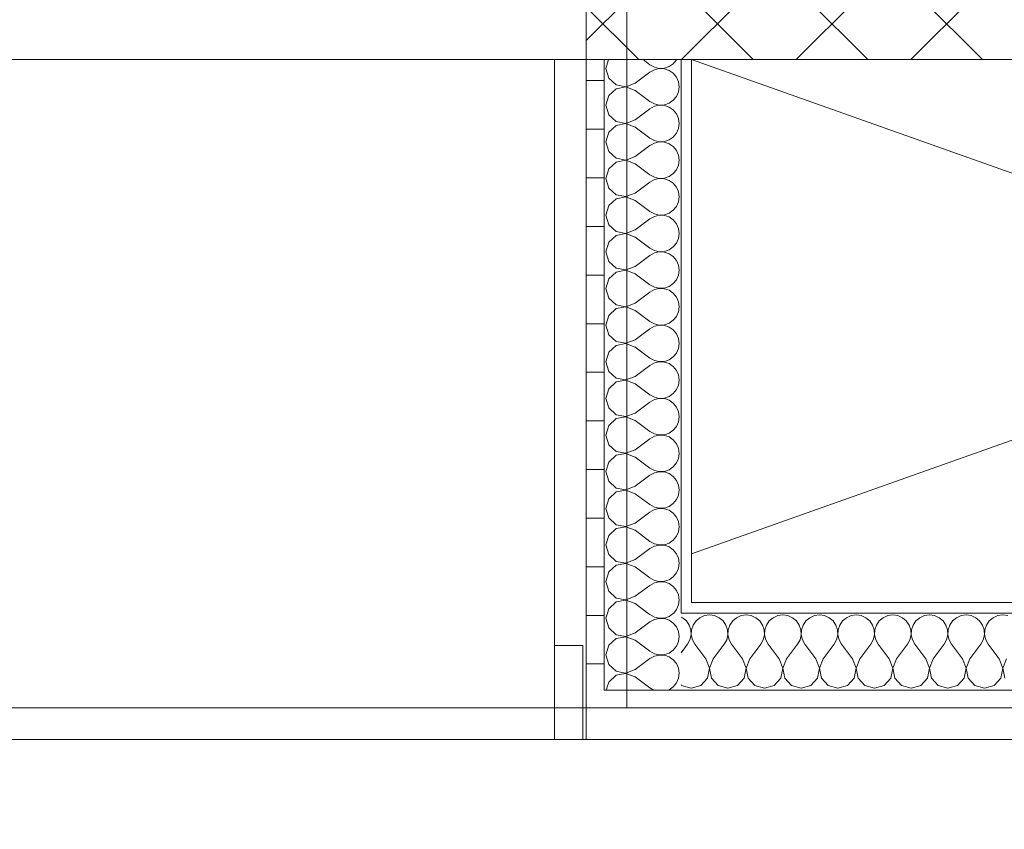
# Model space of a CAD drawing. Header units: millimetres. Extents: x 74467 to 235410, y -65 to 114857.
# Tile 97 of 256: x 94103 to 95319, y 94536 to 95535. Entities that reach past the tile are written whole.
import ezdxf
from ezdxf.enums import TextEntityAlignment as Align

# ---------------------------------------------------------------- set-up
doc = ezdxf.new("R2010")
doc.units = ezdxf.units.MM
doc.header["$MEASUREMENT"] = 0
doc.linetypes.add('Katkend topelt', pattern=[1093.611073, 529.166651, -211.666656, 141.111112, -211.666656])
doc.linetypes.add('Wipeout_Contour', pattern=[1000, 0, -1000])
for name, color, linetype in [('00 2D joon.AR', 7, 'Continuous'), ('00 Kunstikonkursi LÜ jaoks asendi 2D', 7, 'Continuous'), ('00 Teljed.AR', 7, 'Continuous'), ('1235 Vahelaed.AR', 7, 'Continuous'), ('1311 Siseseinad.AR', 7, 'Continuous'), ('1331 Sisseehitatud sisustus.SA', 7, 'Continuous'), ('9350 Netopind.AR', 7, 'Continuous'), ('Ruumi tekst', 7, 'Continuous'), ('Uks', 7, 'Continuous')]:
    doc.layers.add(name, color=color, linetype=linetype)
doc.styles.add('GENERATED_STYLE_2', font='txt', dxfattribs={"width": 0.84})
doc.styles.add('GENERATED_STYLE_3', font='txt')
doc.styles.add('GENERATED_STYLE_4', font='txt', dxfattribs={"width": 0.84})
pattern_1 = [(0, (0, 0), (0, 60.000002), [])]
pattern_2 = [(0, (0, 0), (0, 75), [0, -75])]

# ---------------------------------------------------------------- blocks, each defined once
blk = doc.blocks.new('Slab_1_1', base_point=(94852.6, 95485.9))
at = {"color": 254, "linetype": 'Wipeout_Contour', "lineweight": 0, "ltscale": 681979.611642}
blk.add_wipeout([(94852.6, 95485.9), (96832.6, 95485.9), (98742.6, 95485.9), (98742.6, 96965.9), (94852.6, 96965.9)], dxfattribs=at).dxf.layer = '1235 Vahelaed.AR'
at = {"layer": '1235 Vahelaed.AR', "color": 7, "linetype": 'Continuous', "lineweight": 13, "flags": 128}
blk.add_lwpolyline([(94852.6, 95485.9), (94852.6, 96965.9), (98742.6, 96965.9), (98742.6, 95485.9), (96832.6, 95485.9)], close=True, dxfattribs=at)
blk = doc.blocks.new('Slab_18_1', base_point=(93030.2, 94685.9))
at = {"color": 254, "linetype": 'Wipeout_Contour', "lineweight": 0, "ltscale": 774606.085274}
blk.add_wipeout([(93030.2, 94685.9), (90077.6, 73665.2), (95019, 72970.7), (98070.9, 94685.9), (96652.6, 94685.9), (94919.6, 94685.9)], dxfattribs=at).dxf.layer = '1235 Vahelaed.AR'
at = {"layer": '1235 Vahelaed.AR', "color": 7, "linetype": 'Continuous', "lineweight": 13, "flags": 128}
blk.add_lwpolyline([(93030.2, 94685.9), (94919.6, 94685.9), (96652.6, 94685.9)], dxfattribs=at)
blk = doc.blocks.new('Slab_24_1', base_point=(93030.2, 94685.9))
at = {"color": 254, "linetype": 'Wipeout_Contour', "lineweight": 0, "ltscale": 1638970.599316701}
blk.add_wipeout([(93142.6, 95485.8), (93030.2, 94685.9), (93142.6, 94685.9), (94852.6, 94685.9), (94852.6, 96965.9), (98742.6, 96965.9), (98742.6, 98575.9), (98742.6, 103085.9), (96832.6, 103085.9), (96832.6, 98575.9), (93142.6, 98575.9), (93142.6, 96965.9)], dxfattribs=at).dxf.layer = '1235 Vahelaed.AR'
at = {"layer": '1235 Vahelaed.AR', "color": 7, "linetype": 'Continuous', "lineweight": 13, "flags": 128}
blk.add_lwpolyline([(93030.2, 94685.9), (93142.6, 95485.8), (93142.6, 96965.9), (93142.6, 98575.9), (96832.6, 98575.9), (96832.6, 103085.9), (98742.6, 103085.9), (98742.6, 98575.9), (98742.6, 96965.9), (94852.6, 96965.9), (94852.6, 94685.9), (93142.6, 94685.9)], close=True, dxfattribs=at)
blk = doc.blocks.new('Liikumisruum_RG 103_3_1', base_point=(96460.4, 94557))
at = {"layer": '9350 Netopind.AR', "color": 7, "linetype": 'Continuous', "lineweight": 13, "flags": 128}
blk.add_lwpolyline([(98612.6, 95485.9), (96782.6, 95485.9), (96782.6, 94685.9), (94802.6, 94685.9), (94802.6, 95485.9), (93152.7, 95485.9), (92829.5, 93185.9), (129702.6, 93185.9)], dxfattribs=at)
blk = doc.blocks.new('Nõrkvoolu ruum_RG 133_44_1', base_point=(95042.6, 96443.3))
at = {"layer": '9350 Netopind.AR', "color": 7, "linetype": 'Continuous', "lineweight": 13, "flags": 128}
blk.add_lwpolyline([(96042.6, 95675.9), (96042.6, 96825.9), (95042.6, 96825.9), (95042.6, 95675.9)], close=True, dxfattribs=at)
at = {"layer": 'Ruumi tekst', "color": 7, "lineweight": 13, "char_height": 120, "attachment_point": 1, "style": 'GENERATED_STYLE_4'}
for s, insert in [('\\A1;{\\pql;\\pt0,4600;\\fArial|b0|i0|c0|p34;RG 133\\fArial|b0|i0|c0|p34;\\A1{\\H.66x;\\S^  ;}\\fArial|b0|i0|c0|p34;\\fArial|b0|i0|c0|p34;\\A1{\\H.66x;\\S^  ;}}', (95142.6, 96407.8)), ('\\A1;{\\pql;\\pt0,4600;\\fArial|b0|i0|c0|p34;1,2\\fArial|b0|i0|c0|p34;\\A1{\\H.66x;\\S^  ;}\\fArial|b0|i0|c0|p34; m\\fArial|b0|i0|c0|p34;\\A1{\\H.66x;\\S2^  ;}}', (95142.6, 95823.8))]:
    blk.add_mtext(s, dxfattribs=dict(at, insert=insert))
at = {"layer": 'Ruumi tekst', "color": 7, "lineweight": 13, "insert": (95142.6, 96211.6), "char_height": 120, "width": 800, "attachment_point": 1, "line_spacing_factor": 0.976885, "style": 'GENERATED_STYLE_2'}
blk.add_mtext('\\A1;{\\pql;\\pt0,500;\\fArial|b1|i0|c0|p34;Nõrkvoolu ruum\\fArial|b1|i0|c0|p34;\\A1{\\H.66x;\\S^  ;}\\fArial|b1|i0|c0|p34;\\fArial|b1|i0|c0|p34;\\A1{\\H.66x;\\S^  ;}}', dxfattribs=at)
blk = doc.blocks.new('Slab_47_1', base_point=(93025.1, 94646.9))
at = {"layer": '1331 Sisseehitatud sisustus.SA', "color": 253, "linetype": 'Continuous', "lineweight": 13, "true_color": 0xa5a6a4, "flags": 128}
blk.add_lwpolyline([(93025.1, 94646.9), (94802.6, 94646.9), (94802.6, 95485.9), (93142.6, 95485.9)], close=True, dxfattribs=at)
blk = doc.blocks.new('Double Door 24_4')
at = {"layer": 'Uks', "color": 7, "linetype": 'Continuous', "lineweight": 13}
blk.add_line((-800, -115), (-800, -190), dxfattribs=at)
blk = doc.blocks.new('Wall_67_1', base_point=(93142.6, 95485.9))
at = {"layer": '1311 Siseseinad.AR', "linetype": 'Continuous', "lineweight": 13, "true_color": 0x50504f}
h = blk.add_hatch(dxfattribs=at)
h.set_pattern_fill('Plokk_õõnesbetoon_0001', color=251, style=0, pattern_type=2)
h.set_pattern_definition([(45, (0, 0), (-70.71068, 70.71068), []), (135, (0, 0), (70.71068, 70.71068), [])])
h.paths.add_polyline_path([(96642.6, 95675.9), (94802.6, 95675.9), (94802.6, 95485.9), (96642.6, 95485.9)])
at = {"layer": '1311 Siseseinad.AR', "color": 7, "linetype": 'Continuous', "lineweight": 13}
blk.add_line((94802.6, 95560.9), (94802.6, 95485.9), dxfattribs=at)
at = {"layer": '1311 Siseseinad.AR', "color": 7, "linetype": 'Continuous', "lineweight": 15, "flags": 128}
blk.add_lwpolyline([(94802.6, 95485.9), (96642.6, 95485.9)], dxfattribs=at)
at = {"layer": 'Uks', "color": 7, "linetype": 'Continuous', "lineweight": 13, "xscale": -1, "zscale": 1000}
blk.add_blockref('Double Door 24_4', (94002.6, 95675.9), dxfattribs=at)
blk = doc.blocks.new('*X967')
at = {"layer": '1311 Siseseinad.AR', "color": 252, "linetype": 'Continuous', "lineweight": 13, "true_color": 0x8c8d8c}
for p, q in [((94910, 94790.5), (94908.4, 94791.6)), ((94914, 94785.7), (94910, 94790.5)), ((94916.5, 94780), (94914, 94785.7)), ((94917.4, 94773.8), (94916.5, 94780)), ((94914, 94761.9), (94916.5, 94767.6)), ((94916.5, 94767.6), (94917.4, 94773.8)), ((94876.2, 94759.5), (94881.2, 94755.7)), ((94881.2, 94755.7), (94886.7, 94752.7)), ((94886.7, 94752.7), (94892.7, 94751.3)), ((94892.7, 94751.1), (94886.7, 94749.7)), ((94892.7, 94751.3), (94899, 94751.6)), ((94899, 94750.8), (94892.7, 94751.1)), ((94899, 94751.6), (94904.9, 94753.6)), ((94904.9, 94748.8), (94899, 94750.8)), ((94904.9, 94753.6), (94910, 94757.1)), ((94910, 94757.1), (94914, 94761.9)), ((94863.1, 94733.1), (94881.2, 94746.7)), ((94886.7, 94749.7), (94881.2, 94746.7)), ((94910, 94745.3), (94904.9, 94748.8)), ((94914, 94740.5), (94910, 94745.3)), ((94916.5, 94734.8), (94914, 94740.5)), ((94851.6, 94728.5), (94843.8, 94727)), ((94846.4, 94729.6), (94851.6, 94728.7)), ((94851.6, 94728.7), (94863.1, 94733.1)), ((94863.1, 94724), (94851.6, 94728.5)), ((94917.4, 94728.6), (94916.5, 94734.8)), ((94916.5, 94722.4), (94917.4, 94728.6)), ((94863.1, 94724), (94881.2, 94710.5)), ((94910, 94711.9), (94914, 94716.7)), ((94914, 94716.7), (94916.5, 94722.4)), ((94828.6, 94711.8), (94827.5, 94707.9)), ((94881.2, 94710.5), (94885.9, 94707.9)), ((94903.5, 94707.9), (94904.9, 94708.3)), ((94904.9, 94708.3), (94910, 94711.9))]:
    blk.add_line(p, q, dxfattribs=at)
blk = doc.blocks.new('*X968')
at = {"layer": '1311 Siseseinad.AR', "color": 252, "linetype": 'Continuous', "lineweight": 13, "true_color": 0x8c8d8c}
for p, q in [((94830, 95485.9), (94826.9, 95475)), ((94872.7, 95485.9), (94881.2, 95479.5)), ((94881.2, 95479.5), (94886.7, 95476.5)), ((94904.9, 95477.4), (94910, 95480.9)), ((94910, 95480.9), (94914, 95485.7)), ((94914, 95485.7), (94914.1, 95485.9)), ((94826.9, 95475), (94830.3, 95463.1)), ((94863.1, 95456.9), (94881.2, 95470.5)), ((94886.7, 95473.5), (94881.2, 95470.5)), ((94886.7, 95476.5), (94892.7, 95475.1)), ((94892.7, 95474.9), (94886.7, 95473.5)), ((94892.7, 95475.1), (94899, 95475.4)), ((94899, 95474.6), (94892.7, 95474.9)), ((94899, 95475.4), (94904.9, 95477.4)), ((94904.9, 95472.6), (94899, 95474.6)), ((94910, 95469.1), (94904.9, 95472.6)), ((94914, 95464.3), (94910, 95469.1)), ((94830.3, 95463.1), (94839.4, 95454.8)), ((94851.6, 95452.5), (94863.1, 95456.9)), ((94916.5, 95458.6), (94914, 95464.3)), ((94917.4, 95452.4), (94916.5, 95458.6)), ((94839.4, 95450), (94830.3, 95441.7)), ((94839.4, 95454.8), (94851.6, 95452.5)), ((94851.6, 95452.3), (94839.4, 95450)), ((94863.1, 95447.9), (94851.6, 95452.3)), ((94863.1, 95447.9), (94881.2, 95434.3)), ((94914, 95440.5), (94916.5, 95446.2)), ((94916.5, 95446.2), (94917.4, 95452.4)), ((94830.3, 95441.7), (94826.9, 95429.8)), ((94881.2, 95434.3), (94886.7, 95431.3)), ((94886.7, 95431.3), (94892.7, 95429.9)), ((94899, 95430.2), (94904.9, 95432.1)), ((94904.9, 95432.1), (94910, 95435.7)), ((94910, 95435.7), (94914, 95440.5)), ((94826.9, 95429.8), (94830.3, 95417.9)), ((94863.1, 95411.7), (94881.2, 95425.2)), ((94886.7, 95428.3), (94881.2, 95425.2)), ((94892.7, 95429.7), (94886.7, 95428.3)), ((94892.7, 95429.9), (94899, 95430.2)), ((94899, 95429.4), (94892.7, 95429.7)), ((94904.9, 95427.4), (94899, 95429.4)), ((94910, 95423.8), (94904.9, 95427.4)), ((94914, 95419), (94910, 95423.8)), ((94916.5, 95413.3), (94914, 95419)), ((94830.3, 95417.9), (94839.4, 95409.5)), ((94839.4, 95409.5), (94851.6, 95407.2)), ((94851.6, 95407.1), (94839.4, 95404.8)), ((94851.6, 95407.2), (94863.1, 95411.7)), ((94863.1, 95402.6), (94851.6, 95407.1)), ((94917.4, 95407.1), (94916.5, 95413.3)), ((94916.5, 95401), (94917.4, 95407.1)), ((94830.3, 95396.4), (94826.9, 95384.5)), ((94839.4, 95404.8), (94830.3, 95396.4)), ((94863.1, 95402.6), (94881.2, 95389)), ((94910, 95390.4), (94914, 95395.3)), ((94914, 95395.3), (94916.5, 95401)), ((94826.9, 95384.5), (94830.3, 95372.6)), ((94881.2, 95389), (94886.7, 95386)), ((94886.7, 95383), (94881.2, 95380)), ((94886.7, 95386), (94892.7, 95384.6)), ((94892.7, 95384.4), (94886.7, 95383)), ((94892.7, 95384.6), (94899, 95384.9)), ((94899, 95384.1), (94892.7, 95384.4)), ((94899, 95384.9), (94904.9, 95386.9)), ((94904.9, 95382.1), (94899, 95384.1)), ((94904.9, 95386.9), (94910, 95390.4)), ((94910, 95378.6), (94904.9, 95382.1)), ((94830.3, 95372.6), (94839.4, 95364.3)), ((94863.1, 95366.4), (94881.2, 95380)), ((94914, 95373.8), (94910, 95378.6)), ((94916.5, 95368.1), (94914, 95373.8)), ((94839.4, 95359.5), (94830.3, 95351.2)), ((94839.4, 95364.3), (94851.6, 95362)), ((94851.6, 95361.8), (94839.4, 95359.5)), ((94851.6, 95362), (94863.1, 95366.4)), ((94863.1, 95357.4), (94851.6, 95361.8)), ((94917.4, 95361.9), (94916.5, 95368.1)), ((94916.5, 95355.7), (94917.4, 95361.9)), ((94830.3, 95351.2), (94826.9, 95339.3)), ((94863.1, 95357.4), (94881.2, 95343.8)), ((94910, 95345.2), (94914, 95350)), ((94914, 95350), (94916.5, 95355.7)), ((94826.9, 95339.3), (94830.3, 95327.4)), ((94863.1, 95321.2), (94881.2, 95334.8)), ((94881.2, 95343.8), (94886.7, 95340.8)), ((94886.7, 95337.8), (94881.2, 95334.8)), ((94886.7, 95340.8), (94892.7, 95339.4)), ((94892.7, 95339.2), (94886.7, 95337.8)), ((94892.7, 95339.4), (94899, 95339.7)), ((94899, 95338.9), (94892.7, 95339.2)), ((94899, 95339.7), (94904.9, 95341.7)), ((94904.9, 95336.9), (94899, 95338.9)), ((94904.9, 95341.7), (94910, 95345.2)), ((94910, 95333.4), (94904.9, 95336.9)), ((94914, 95328.6), (94910, 95333.4)), ((94830.3, 95327.4), (94839.4, 95319.1)), ((94851.6, 95316.8), (94863.1, 95321.2)), ((94916.5, 95322.8), (94914, 95328.6)), ((94917.4, 95316.7), (94916.5, 95322.8)), ((94839.4, 95314.3), (94830.3, 95305.9)), ((94839.4, 95319.1), (94851.6, 95316.8)), ((94851.6, 95316.6), (94839.4, 95314.3)), ((94863.1, 95312.1), (94851.6, 95316.6)), ((94863.1, 95312.1), (94881.2, 95298.6)), ((94914, 95304.8), (94916.5, 95310.5)), ((94916.5, 95310.5), (94917.4, 95316.7)), ((94830.3, 95305.9), (94826.9, 95294)), ((94881.2, 95298.6), (94886.7, 95295.6)), ((94904.9, 95296.4), (94910, 95300)), ((94910, 95300), (94914, 95304.8)), ((94826.9, 95294), (94830.3, 95282.2)), ((94863.1, 95276), (94881.2, 95289.5)), ((94886.7, 95292.5), (94881.2, 95289.5)), ((94886.7, 95295.6), (94892.7, 95294.1)), ((94892.7, 95294), (94886.7, 95292.5)), ((94892.7, 95294.1), (94899, 95294.4)), ((94899, 95293.7), (94892.7, 95294)), ((94899, 95294.4), (94904.9, 95296.4)), ((94904.9, 95291.7), (94899, 95293.7)), ((94910, 95288.1), (94904.9, 95291.7)), ((94914, 95283.3), (94910, 95288.1)), ((94830.3, 95282.2), (94839.4, 95273.8)), ((94839.4, 95273.8), (94851.6, 95271.5)), ((94851.6, 95271.5), (94863.1, 95276)), ((94916.5, 95277.6), (94914, 95283.3)), ((94917.4, 95271.4), (94916.5, 95277.6)), ((94830.3, 95260.7), (94826.9, 95248.8)), ((94839.4, 95269), (94830.3, 95260.7)), ((94851.6, 95271.3), (94839.4, 95269)), ((94863.1, 95266.9), (94851.6, 95271.3)), ((94863.1, 95266.9), (94881.2, 95253.3)), ((94914, 95259.5), (94916.5, 95265.2)), ((94916.5, 95265.2), (94917.4, 95271.4)), ((94826.9, 95248.8), (94830.3, 95236.9)), ((94881.2, 95253.3), (94886.7, 95250.3)), ((94886.7, 95250.3), (94892.7, 95248.9)), ((94892.7, 95248.7), (94886.7, 95247.3)), ((94892.7, 95248.9), (94899, 95249.2)), ((94899, 95248.4), (94892.7, 95248.7)), ((94899, 95249.2), (94904.9, 95251.2)), ((94904.9, 95246.4), (94899, 95248.4)), ((94904.9, 95251.2), (94910, 95254.7)), ((94910, 95254.7), (94914, 95259.5)), ((94830.3, 95236.9), (94839.4, 95228.6)), ((94863.1, 95230.7), (94881.2, 95244.3)), ((94886.7, 95247.3), (94881.2, 95244.3)), ((94910, 95242.9), (94904.9, 95246.4)), ((94914, 95238.1), (94910, 95242.9)), ((94916.5, 95232.4), (94914, 95238.1)), ((94839.4, 95228.6), (94851.6, 95226.3)), ((94851.6, 95226.1), (94839.4, 95223.8)), ((94851.6, 95226.3), (94863.1, 95230.7)), ((94863.1, 95221.7), (94851.6, 95226.1)), ((94917.4, 95226.2), (94916.5, 95232.4)), ((94916.5, 95220), (94917.4, 95226.2)), ((94830.3, 95215.5), (94826.9, 95203.6)), ((94839.4, 95223.8), (94830.3, 95215.5)), ((94863.1, 95221.7), (94881.2, 95208.1)), ((94910, 95209.5), (94914, 95214.3)), ((94914, 95214.3), (94916.5, 95220)), ((94826.9, 95203.6), (94830.3, 95191.7)), ((94881.2, 95208.1), (94886.7, 95205.1)), ((94886.7, 95202.1), (94881.2, 95199)), ((94886.7, 95205.1), (94892.7, 95203.7)), ((94892.7, 95203.5), (94886.7, 95202.1)), ((94892.7, 95203.7), (94899, 95204)), ((94899, 95203.2), (94892.7, 95203.5)), ((94899, 95204), (94904.9, 95206)), ((94904.9, 95201.2), (94899, 95203.2)), ((94904.9, 95206), (94910, 95209.5)), ((94910, 95197.6), (94904.9, 95201.2)), ((94830.3, 95191.7), (94839.4, 95183.3)), ((94863.1, 95185.5), (94881.2, 95199)), ((94914, 95192.8), (94910, 95197.6)), ((94916.5, 95187.1), (94914, 95192.8)), ((94839.4, 95178.6), (94830.3, 95170.2)), ((94839.4, 95183.3), (94851.6, 95181)), ((94851.6, 95180.9), (94839.4, 95178.6)), ((94851.6, 95181), (94863.1, 95185.5)), ((94863.1, 95176.4), (94851.6, 95180.9)), ((94863.1, 95176.4), (94881.2, 95162.9)), ((94917.4, 95181), (94916.5, 95187.1)), ((94916.5, 95174.8), (94917.4, 95181)), ((94830.3, 95170.2), (94826.9, 95158.3)), ((94904.9, 95160.7), (94910, 95164.3)), ((94910, 95164.3), (94914, 95169.1)), ((94914, 95169.1), (94916.5, 95174.8)), ((94826.9, 95158.3), (94830.3, 95146.4)), ((94863.1, 95140.2), (94881.2, 95153.8)), ((94881.2, 95162.9), (94886.7, 95159.8)), ((94886.7, 95156.8), (94881.2, 95153.8)), ((94886.7, 95159.8), (94892.7, 95158.4)), ((94892.7, 95158.2), (94886.7, 95156.8)), ((94892.7, 95158.4), (94899, 95158.7)), ((94899, 95157.9), (94892.7, 95158.2)), ((94899, 95158.7), (94904.9, 95160.7)), ((94904.9, 95155.9), (94899, 95157.9)), ((94910, 95152.4), (94904.9, 95155.9)), ((94914, 95147.6), (94910, 95152.4)), ((94830.3, 95146.4), (94839.4, 95138.1)), ((94851.6, 95135.8), (94863.1, 95140.2)), ((94916.5, 95141.9), (94914, 95147.6)), ((94917.4, 95135.7), (94916.5, 95141.9)), ((94839.4, 95133.3), (94830.3, 95125)), ((94839.4, 95138.1), (94851.6, 95135.8)), ((94851.6, 95135.6), (94839.4, 95133.3)), ((94863.1, 95131.2), (94851.6, 95135.6)), ((94863.1, 95131.2), (94881.2, 95117.6)), ((94914, 95123.8), (94916.5, 95129.5)), ((94916.5, 95129.5), (94917.4, 95135.7)), ((94830.3, 95125), (94826.9, 95113.1)), ((94881.2, 95117.6), (94886.7, 95114.6)), ((94886.7, 95114.6), (94892.7, 95113.2)), ((94899, 95113.5), (94904.9, 95115.5)), ((94904.9, 95115.5), (94910, 95119)), ((94910, 95119), (94914, 95123.8)), ((94826.9, 95113.1), (94830.3, 95101.2)), ((94863.1, 95095), (94881.2, 95108.6)), ((94886.7, 95111.6), (94881.2, 95108.6)), ((94892.7, 95113), (94886.7, 95111.6)), ((94892.7, 95113.2), (94899, 95113.5)), ((94899, 95112.7), (94892.7, 95113)), ((94904.9, 95110.7), (94899, 95112.7)), ((94910, 95107.2), (94904.9, 95110.7)), ((94914, 95102.4), (94910, 95107.2)), ((94830.3, 95101.2), (94839.4, 95092.9)), ((94839.4, 95092.9), (94851.6, 95090.6)), ((94851.6, 95090.4), (94839.4, 95088.1)), ((94851.6, 95090.6), (94863.1, 95095)), ((94863.1, 95086), (94851.6, 95090.4)), ((94916.5, 95096.7), (94914, 95102.4)), ((94917.4, 95090.5), (94916.5, 95096.7)), ((94916.5, 95084.3), (94917.4, 95090.5)), ((94830.3, 95079.7), (94826.9, 95067.9)), ((94839.4, 95088.1), (94830.3, 95079.7)), ((94863.1, 95086), (94881.2, 95072.4)), ((94910, 95073.8), (94914, 95078.6)), ((94914, 95078.6), (94916.5, 95084.3)), ((94826.9, 95067.9), (94830.3, 95056)), ((94881.2, 95072.4), (94886.7, 95069.4)), ((94886.7, 95066.4), (94881.2, 95063.3)), ((94886.7, 95069.4), (94892.7, 95067.9)), ((94892.7, 95067.8), (94886.7, 95066.4)), ((94892.7, 95067.9), (94899, 95068.3)), ((94899, 95067.5), (94892.7, 95067.8)), ((94899, 95068.3), (94904.9, 95070.2)), ((94904.9, 95065.5), (94899, 95067.5)), ((94904.9, 95070.2), (94910, 95073.8)), ((94830.3, 95056), (94839.4, 95047.6)), ((94863.1, 95049.8), (94881.2, 95063.3)), ((94910, 95061.9), (94904.9, 95065.5)), ((94914, 95057.1), (94910, 95061.9)), ((94916.5, 95051.4), (94914, 95057.1)), ((94839.4, 95042.9), (94830.3, 95034.5)), ((94839.4, 95047.6), (94851.6, 95045.3)), ((94851.6, 95045.1), (94839.4, 95042.9)), ((94851.6, 95045.3), (94863.1, 95049.8)), ((94863.1, 95040.7), (94851.6, 95045.1)), ((94917.4, 95045.2), (94916.5, 95051.4)), ((94916.5, 95039.1), (94917.4, 95045.2)), ((94830.3, 95034.5), (94826.9, 95022.6)), ((94863.1, 95040.7), (94881.2, 95027.1)), ((94910, 95028.5), (94914, 95033.3)), ((94914, 95033.3), (94916.5, 95039.1)), ((94826.9, 95022.6), (94830.3, 95010.7)), ((94863.1, 95004.5), (94881.2, 95018.1)), ((94881.2, 95027.1), (94886.7, 95024.1)), ((94886.7, 95021.1), (94881.2, 95018.1)), ((94886.7, 95024.1), (94892.7, 95022.7)), ((94892.7, 95022.5), (94886.7, 95021.1)), ((94892.7, 95022.7), (94899, 95023)), ((94899, 95022.2), (94892.7, 95022.5)), ((94899, 95023), (94904.9, 95025)), ((94904.9, 95020.2), (94899, 95022.2)), ((94904.9, 95025), (94910, 95028.5)), ((94910, 95016.7), (94904.9, 95020.2)), ((94830.3, 95010.7), (94839.4, 95002.4)), ((94914, 95011.9), (94910, 95016.7)), ((94916.5, 95006.2), (94914, 95011.9)), ((94917.4, 95000), (94916.5, 95006.2)), ((94839.4, 94997.6), (94830.3, 94989.3)), ((94839.4, 95002.4), (94851.6, 95000.1)), ((94851.6, 94999.9), (94839.4, 94997.6)), ((94851.6, 95000.1), (94863.1, 95004.5)), ((94863.1, 94995.5), (94851.6, 94999.9)), ((94863.1, 94995.5), (94881.2, 94981.9)), ((94914, 94988.1), (94916.5, 94993.8)), ((94916.5, 94993.8), (94917.4, 95000)), ((94830.3, 94989.3), (94826.9, 94977.4)), ((94881.2, 94981.9), (94886.7, 94978.9)), ((94904.9, 94979.8), (94910, 94983.3)), ((94910, 94983.3), (94914, 94988.1)), ((94826.9, 94977.4), (94830.3, 94965.5)), ((94863.1, 94959.3), (94881.2, 94972.9)), ((94886.7, 94975.9), (94881.2, 94972.9)), ((94886.7, 94978.9), (94892.7, 94977.5)), ((94892.7, 94977.3), (94886.7, 94975.9)), ((94892.7, 94977.5), (94899, 94977.8)), ((94899, 94977), (94892.7, 94977.3)), ((94899, 94977.8), (94904.9, 94979.8)), ((94904.9, 94975), (94899, 94977)), ((94910, 94971.5), (94904.9, 94975)), ((94914, 94966.7), (94910, 94971.5)), ((94830.3, 94965.5), (94839.4, 94957.1)), ((94839.4, 94957.1), (94851.6, 94954.9)), ((94851.6, 94954.9), (94863.1, 94959.3)), ((94916.5, 94960.9), (94914, 94966.7)), ((94917.4, 94954.8), (94916.5, 94960.9)), ((94839.4, 94952.4), (94830.3, 94944)), ((94851.6, 94954.7), (94839.4, 94952.4)), ((94863.1, 94950.2), (94851.6, 94954.7)), ((94863.1, 94950.2), (94881.2, 94936.7)), ((94914, 94942.9), (94916.5, 94948.6)), ((94916.5, 94948.6), (94917.4, 94954.8)), ((94830.3, 94944), (94826.9, 94932.1)), ((94881.2, 94936.7), (94886.7, 94933.6)), ((94886.7, 94933.6), (94892.7, 94932.2)), ((94892.7, 94932.2), (94899, 94932.5)), ((94899, 94932.5), (94904.9, 94934.5)), ((94904.9, 94934.5), (94910, 94938.1)), ((94910, 94938.1), (94914, 94942.9)), ((94826.9, 94932.1), (94830.3, 94920.3)), ((94830.3, 94920.3), (94839.4, 94911.9)), ((94863.1, 94914), (94881.2, 94927.6)), ((94886.7, 94930.6), (94881.2, 94927.6)), ((94892.7, 94932.1), (94886.7, 94930.6)), ((94899, 94931.7), (94892.7, 94932.1)), ((94904.9, 94929.8), (94899, 94931.7)), ((94910, 94926.2), (94904.9, 94929.8)), ((94914, 94921.4), (94910, 94926.2)), ((94916.5, 94915.7), (94914, 94921.4)), ((94839.4, 94911.9), (94851.6, 94909.6)), ((94851.6, 94909.4), (94839.4, 94907.1)), ((94851.6, 94909.6), (94863.1, 94914)), ((94863.1, 94905), (94851.6, 94909.4)), ((94917.4, 94909.5), (94916.5, 94915.7)), ((94916.5, 94903.3), (94917.4, 94909.5)), ((94830.3, 94898.8), (94826.9, 94886.9)), ((94839.4, 94907.1), (94830.3, 94898.8)), ((94863.1, 94905), (94881.2, 94891.4)), ((94910, 94892.8), (94914, 94897.6)), ((94914, 94897.6), (94916.5, 94903.3)), ((94826.9, 94886.9), (94830.3, 94875)), ((94881.2, 94891.4), (94886.7, 94888.4)), ((94886.7, 94885.4), (94881.2, 94882.4)), ((94886.7, 94888.4), (94892.7, 94887)), ((94892.7, 94886.8), (94886.7, 94885.4)), ((94892.7, 94887), (94899, 94887.3)), ((94899, 94886.5), (94892.7, 94886.8)), ((94899, 94887.3), (94904.9, 94889.3)), ((94904.9, 94884.5), (94899, 94886.5)), ((94904.9, 94889.3), (94910, 94892.8)), ((94910, 94881), (94904.9, 94884.5)), ((94830.3, 94875), (94839.4, 94866.7)), ((94863.1, 94868.8), (94881.2, 94882.4)), ((94914, 94876.2), (94910, 94881)), ((94916.5, 94870.5), (94914, 94876.2)), ((94839.4, 94861.9), (94830.3, 94853.6)), ((94839.4, 94866.7), (94851.6, 94864.4)), ((94851.6, 94864.2), (94839.4, 94861.9)), ((94851.6, 94864.4), (94863.1, 94868.8)), ((94863.1, 94859.8), (94851.6, 94864.2)), ((94863.1, 94859.8), (94881.2, 94846.2)), ((94917.4, 94864.3), (94916.5, 94870.5)), ((94916.5, 94858.1), (94917.4, 94864.3)), ((94830.3, 94853.6), (94826.9, 94841.7)), ((94904.9, 94844.1), (94910, 94847.6)), ((94910, 94847.6), (94914, 94852.4)), ((94914, 94852.4), (94916.5, 94858.1)), ((94826.9, 94841.7), (94830.3, 94829.8)), ((94863.1, 94823.6), (94881.2, 94837.1)), ((94881.2, 94846.2), (94886.7, 94843.2)), ((94886.7, 94840.2), (94881.2, 94837.1)), ((94886.7, 94843.2), (94892.7, 94841.8)), ((94892.7, 94841.6), (94886.7, 94840.2)), ((94892.7, 94841.8), (94899, 94842.1)), ((94899, 94841.3), (94892.7, 94841.6)), ((94899, 94842.1), (94904.9, 94844.1)), ((94904.9, 94839.3), (94899, 94841.3)), ((94910, 94835.7), (94904.9, 94839.3)), ((94914, 94830.9), (94910, 94835.7)), ((94830.3, 94829.8), (94839.4, 94821.4)), ((94851.6, 94819.1), (94863.1, 94823.6)), ((94916.5, 94825.2), (94914, 94830.9)), ((94917.4, 94819), (94916.5, 94825.2)), ((94839.4, 94816.7), (94830.3, 94808.3)), ((94839.4, 94821.4), (94851.6, 94819.1)), ((94851.6, 94819), (94839.4, 94816.7)), ((94863.1, 94814.5), (94851.6, 94819)), ((94863.1, 94814.5), (94878.6, 94802.9)), ((94914, 94807.2), (94916.5, 94812.9)), ((94916.5, 94812.9), (94917.4, 94819)), ((94830.3, 94808.3), (94828.7, 94802.9)), ((94910.5, 94802.9), (94914, 94807.2))]:
    blk.add_line(p, q, dxfattribs=at)
blk = doc.blocks.new('*X969')
at = {"layer": '1311 Siseseinad.AR', "color": 252, "linetype": 'Continuous', "lineweight": 13, "true_color": 0x8c8d8c}
for p, q in [((94828.7, 94802.9), (94826.9, 94796.4)), ((94878.6, 94802.9), (94881.2, 94801)), ((94881.2, 94801), (94886.7, 94797.9)), ((94899, 94796.8), (94904.9, 94798.8)), ((94904.9, 94798.8), (94910, 94802.4)), ((94910, 94802.4), (94910.5, 94802.9)), ((94826.9, 94796.4), (94830.3, 94784.5)), ((94863.1, 94778.3), (94881.2, 94791.9)), ((94886.7, 94794.9), (94881.2, 94791.9)), ((94886.7, 94797.9), (94892.7, 94796.5)), ((94892.7, 94796.3), (94886.7, 94794.9)), ((94892.7, 94796.5), (94899, 94796.8)), ((94899, 94796), (94892.7, 94796.3)), ((94904.9, 94794), (94899, 94796)), ((94908.4, 94791.6), (94904.9, 94794)), ((94830.3, 94784.5), (94839.4, 94776.2)), ((94839.4, 94776.2), (94851.6, 94773.9)), ((94851.6, 94773.9), (94863.1, 94778.3)), ((94830.3, 94763.1), (94826.9, 94751.2)), ((94839.4, 94771.4), (94830.3, 94763.1)), ((94851.6, 94773.7), (94839.4, 94771.4)), ((94863.1, 94769.3), (94851.6, 94773.7)), ((94863.1, 94769.3), (94876.2, 94759.5)), ((94826.9, 94751.2), (94830.3, 94739.3)), ((94830.3, 94739.3), (94839.4, 94731)), ((94839.4, 94726.2), (94830.3, 94717.8)), ((94839.4, 94731), (94846.4, 94729.6)), ((94843.8, 94727), (94839.4, 94726.2)), ((94830.3, 94717.8), (94828.6, 94711.8))]:
    blk.add_line(p, q, dxfattribs=at)
blk = doc.blocks.new('Wall_81_1', base_point=(94932.6, 94815.9))
at = {"layer": '1311 Siseseinad.AR', "linetype": 'Continuous', "lineweight": 13, "true_color": 0x8c8d8c}
h = blk.add_hatch(dxfattribs=at)
h.set_pattern_fill('Vineer_0001', color=252, style=0, pattern_type=2)
h.set_pattern_definition(pattern_1)
h.paths.add_polyline_path([(94824.6, 94707.9), (94824.6, 95485.9), (94802.6, 95485.9), (94802.6, 94707.9)])
h = blk.add_hatch(dxfattribs=at)
h.set_pattern_fill('Kips_0001', color=252, style=0, pattern_type=2)
h.set_pattern_definition(pattern_2)
h.paths.add_polyline_path([(94932.6, 94815.9), (94932.6, 95485.9), (94919.6, 95485.9), (94919.6, 94815.9)])
h = blk.add_hatch(dxfattribs=at)
h.set_pattern_fill('Kips_0001', color=252, style=0, pattern_type=2)
h.set_pattern_definition(pattern_2)
h.paths.add_polyline_path([(94932.6, 94815.9), (94919.6, 94802.9), (94932.6, 94802.9)])
h = blk.add_hatch(dxfattribs=at)
h.set_pattern_fill('Kips_0001', color=252, style=0, pattern_type=2)
h.set_pattern_definition(pattern_2)
h.paths.add_polyline_path([(94919.6, 94802.9), (94932.6, 94815.9), (94919.6, 94815.9)])
h = blk.add_hatch(dxfattribs=at)
h.set_pattern_fill('Vineer_0001', color=252, style=0, pattern_type=2)
h.set_pattern_definition(pattern_1)
h.paths.add_polyline_path([(94824.6, 94707.9), (94802.6, 94685.9), (94824.6, 94685.9)])
h = blk.add_hatch(dxfattribs=at)
h.set_pattern_fill('Vineer_0001', color=252, style=0, pattern_type=2)
h.set_pattern_definition(pattern_1)
h.paths.add_polyline_path([(94802.6, 94685.9), (94824.6, 94707.9), (94802.6, 94707.9)])
at = {"layer": '1311 Siseseinad.AR', "color": 7, "linetype": 'Continuous', "lineweight": 15}
for p, q in [((94824.6, 95485.9), (94824.6, 94802.9)), ((94919.6, 95485.9), (94919.6, 94815.9)), ((94919.6, 94815.9), (94919.6, 94802.9)), ((94824.6, 94802.9), (94824.6, 94707.9)), ((94919.6, 94802.9), (94932.6, 94802.9)), ((94824.6, 94707.9), (94919.6, 94707.9))]:
    blk.add_line(p, q, dxfattribs=at)
at = {"layer": '1311 Siseseinad.AR', "color": 7, "linetype": 'Continuous', "lineweight": 13, "flags": 128}
for points in [[(94802.6, 95485.9), (94824.6, 95485.9)], [(94824.6, 95485.9), (94919.6, 95485.9)], [(94919.6, 95485.9), (94932.6, 95485.9)], [(94802.6, 94685.9), (94824.6, 94685.9)]]:
    blk.add_lwpolyline(points, dxfattribs=at)
at = {"layer": '1311 Siseseinad.AR', "color": 7, "linetype": 'Continuous', "lineweight": 15, "flags": 128}
for points in [[(94802.6, 95485.9), (94802.6, 94685.9)], [(94932.6, 94815.9), (94932.6, 95485.9)]]:
    blk.add_lwpolyline(points, dxfattribs=at)
at = {"layer": '1311 Siseseinad.AR', "color": 7, "lineweight": 15}
for name in ['*X968', '*X969', '*X967']:
    blk.add_blockref(name, (0, 0), dxfattribs=at)
blk = doc.blocks.new('*X975')
at = {"layer": '1311 Siseseinad.AR', "color": 252, "linetype": 'Continuous', "lineweight": 13, "true_color": 0x8c8d8c}
for p, q in [((94948.6, 94799.8), (94942.9, 94797.2)), ((94954.8, 94800.6), (94948.6, 94799.8)), ((94960.9, 94799.8), (94954.8, 94800.6)), ((94966.7, 94797.2), (94960.9, 94799.8)), ((94993.8, 94799.8), (94988.1, 94797.2)), ((95000, 94800.6), (94993.8, 94799.8)), ((95006.2, 94799.8), (95000, 94800.6)), ((95011.9, 94797.2), (95006.2, 94799.8)), ((95039.1, 94799.8), (95033.3, 94797.2)), ((95045.2, 94800.6), (95039.1, 94799.8)), ((95051.4, 94799.8), (95045.2, 94800.6)), ((95057.1, 94797.2), (95051.4, 94799.8)), ((95084.3, 94799.8), (95078.6, 94797.2)), ((95090.5, 94800.6), (95084.3, 94799.8)), ((95096.7, 94799.8), (95090.5, 94800.6)), ((95102.4, 94797.2), (95096.7, 94799.8)), ((95129.5, 94799.8), (95123.8, 94797.2)), ((95135.7, 94800.6), (95129.5, 94799.8)), ((95141.9, 94799.8), (95135.7, 94800.6)), ((95147.6, 94797.2), (95141.9, 94799.8)), ((95174.8, 94799.8), (95169.1, 94797.2)), ((95181, 94800.6), (95174.8, 94799.8)), ((95187.1, 94799.8), (95181, 94800.6)), ((95192.8, 94797.2), (95187.1, 94799.8)), ((95220, 94799.8), (95214.3, 94797.2)), ((95226.2, 94800.6), (95220, 94799.8)), ((95232.4, 94799.8), (95226.2, 94800.6)), ((95238.1, 94797.2), (95232.4, 94799.8)), ((95265.2, 94799.8), (95259.5, 94797.2)), ((95271.4, 94800.6), (95265.2, 94799.8)), ((95277.6, 94799.8), (95271.4, 94800.6)), ((95283.3, 94797.2), (95277.6, 94799.8)), ((95310.5, 94799.8), (95304.8, 94797.2)), ((95316.7, 94800.6), (95310.5, 94799.8)), ((95322.8, 94799.8), (95316.7, 94800.6)), ((94921.4, 94797.2), (94919.6, 94798)), ((94926.2, 94793.3), (94921.4, 94797.2)), ((94929.8, 94788.1), (94926.2, 94793.3)), ((94931.7, 94782.2), (94929.8, 94788.1)), ((94934.5, 94788.1), (94932.5, 94782.2)), ((94938.1, 94793.3), (94934.5, 94788.1)), ((94942.9, 94797.2), (94938.1, 94793.3)), ((94971.5, 94793.3), (94966.7, 94797.2)), ((94975, 94788.1), (94971.5, 94793.3)), ((94977, 94782.2), (94975, 94788.1)), ((94979.8, 94788.1), (94977.8, 94782.2)), ((94983.3, 94793.3), (94979.8, 94788.1)), ((94988.1, 94797.2), (94983.3, 94793.3)), ((95016.7, 94793.3), (95011.9, 94797.2)), ((95020.2, 94788.1), (95016.7, 94793.3)), ((95022.2, 94782.2), (95020.2, 94788.1)), ((95025, 94788.1), (95023, 94782.2)), ((95028.5, 94793.3), (95025, 94788.1)), ((95033.3, 94797.2), (95028.5, 94793.3)), ((95061.9, 94793.3), (95057.1, 94797.2)), ((95065.5, 94788.1), (95061.9, 94793.3)), ((95067.5, 94782.2), (95065.5, 94788.1)), ((95070.2, 94788.1), (95068.3, 94782.2)), ((95073.8, 94793.3), (95070.2, 94788.1)), ((95078.6, 94797.2), (95073.8, 94793.3)), ((95107.2, 94793.3), (95102.4, 94797.2)), ((95110.7, 94788.1), (95107.2, 94793.3)), ((95112.7, 94782.2), (95110.7, 94788.1)), ((95115.5, 94788.1), (95113.5, 94782.2)), ((95119, 94793.3), (95115.5, 94788.1)), ((95123.8, 94797.2), (95119, 94793.3)), ((95152.4, 94793.3), (95147.6, 94797.2)), ((95155.9, 94788.1), (95152.4, 94793.3)), ((95157.9, 94782.2), (95155.9, 94788.1)), ((95160.7, 94788.1), (95158.7, 94782.2)), ((95164.3, 94793.3), (95160.7, 94788.1)), ((95169.1, 94797.2), (95164.3, 94793.3)), ((95197.6, 94793.3), (95192.8, 94797.2)), ((95201.2, 94788.1), (95197.6, 94793.3)), ((95203.2, 94782.2), (95201.2, 94788.1)), ((95206, 94788.1), (95204, 94782.2)), ((95209.5, 94793.3), (95206, 94788.1)), ((95214.3, 94797.2), (95209.5, 94793.3)), ((95242.9, 94793.3), (95238.1, 94797.2)), ((95246.4, 94788.1), (95242.9, 94793.3)), ((95248.4, 94782.2), (95246.4, 94788.1)), ((95251.2, 94788.1), (95249.2, 94782.2)), ((95254.7, 94793.3), (95251.2, 94788.1)), ((95259.5, 94797.2), (95254.7, 94793.3)), ((95288.1, 94793.3), (95283.3, 94797.2)), ((95291.7, 94788.1), (95288.1, 94793.3)), ((95293.7, 94782.2), (95291.7, 94788.1)), ((95296.4, 94788.1), (95294.4, 94782.2)), ((95300, 94793.3), (95296.4, 94788.1)), ((95304.8, 94797.2), (95300, 94793.3)), ((94930.6, 94769.9), (94932.1, 94776)), ((94932.1, 94776), (94931.7, 94782.2)), ((94932.5, 94782.2), (94932.2, 94776)), ((94932.2, 94776), (94933.6, 94769.9)), ((94975.9, 94769.9), (94977.3, 94776)), ((94977.3, 94776), (94977, 94782.2)), ((94977.8, 94782.2), (94977.5, 94776)), ((94977.5, 94776), (94978.9, 94769.9)), ((95021.1, 94769.9), (95022.5, 94776)), ((95022.5, 94776), (95022.2, 94782.2)), ((95023, 94782.2), (95022.7, 94776)), ((95022.7, 94776), (95024.1, 94769.9)), ((95066.4, 94769.9), (95067.8, 94776)), ((95067.8, 94776), (95067.5, 94782.2)), ((95068.3, 94782.2), (95067.9, 94776)), ((95067.9, 94776), (95069.4, 94769.9)), ((95111.6, 94769.9), (95113, 94776)), ((95113, 94776), (95112.7, 94782.2)), ((95113.5, 94782.2), (95113.2, 94776)), ((95113.2, 94776), (95114.6, 94769.9)), ((95156.8, 94769.9), (95158.2, 94776)), ((95158.2, 94776), (95157.9, 94782.2)), ((95158.7, 94782.2), (95158.4, 94776)), ((95158.4, 94776), (95159.8, 94769.9)), ((95202.1, 94769.9), (95203.5, 94776)), ((95203.5, 94776), (95203.2, 94782.2)), ((95204, 94782.2), (95203.7, 94776)), ((95203.7, 94776), (95205.1, 94769.9)), ((95247.3, 94769.9), (95248.7, 94776)), ((95248.7, 94776), (95248.4, 94782.2)), ((95249.2, 94782.2), (95248.9, 94776)), ((95248.9, 94776), (95250.3, 94769.9)), ((95292.5, 94769.9), (95294, 94776)), ((95294, 94776), (95293.7, 94782.2)), ((95294.4, 94782.2), (95294.1, 94776)), ((95294.1, 94776), (95295.6, 94769.9)), ((94919.6, 94753.8), (94927.6, 94764.4)), ((94927.6, 94764.4), (94930.6, 94769.9)), ((94933.6, 94769.9), (94936.7, 94764.4)), ((94950.2, 94746.3), (94936.7, 94764.4)), ((94959.3, 94746.3), (94972.9, 94764.4)), ((94972.9, 94764.4), (94975.9, 94769.9)), ((94978.9, 94769.9), (94981.9, 94764.4)), ((94995.5, 94746.3), (94981.9, 94764.4)), ((95004.5, 94746.3), (95018.1, 94764.4)), ((95018.1, 94764.4), (95021.1, 94769.9)), ((95024.1, 94769.9), (95027.1, 94764.4)), ((95040.7, 94746.3), (95027.1, 94764.4)), ((95049.8, 94746.3), (95063.3, 94764.4)), ((95063.3, 94764.4), (95066.4, 94769.9)), ((95069.4, 94769.9), (95072.4, 94764.4)), ((95086, 94746.3), (95072.4, 94764.4)), ((95095, 94746.3), (95108.6, 94764.4)), ((95108.6, 94764.4), (95111.6, 94769.9)), ((95114.6, 94769.9), (95117.6, 94764.4)), ((95131.2, 94746.3), (95117.6, 94764.4)), ((95140.2, 94746.3), (95153.8, 94764.4)), ((95153.8, 94764.4), (95156.8, 94769.9)), ((95159.8, 94769.9), (95162.9, 94764.4)), ((95176.4, 94746.3), (95162.9, 94764.4)), ((95185.5, 94746.3), (95199, 94764.4)), ((95199, 94764.4), (95202.1, 94769.9)), ((95205.1, 94769.9), (95208.1, 94764.4)), ((95221.7, 94746.3), (95208.1, 94764.4)), ((95230.7, 94746.3), (95244.3, 94764.4)), ((95244.3, 94764.4), (95247.3, 94769.9)), ((95250.3, 94769.9), (95253.3, 94764.4)), ((95266.9, 94746.3), (95253.3, 94764.4)), ((95276, 94746.3), (95289.5, 94764.4)), ((95289.5, 94764.4), (95292.5, 94769.9)), ((95295.6, 94769.9), (95298.6, 94764.4)), ((95312.1, 94746.3), (95298.6, 94764.4)), ((94954.7, 94734.8), (94950.2, 94746.3)), ((94959.3, 94746.3), (94954.9, 94734.8)), ((94999.9, 94734.8), (94995.5, 94746.3)), ((95004.5, 94746.3), (95000.1, 94734.8)), ((95045.1, 94734.8), (95040.7, 94746.3)), ((95049.8, 94746.3), (95045.3, 94734.8)), ((95090.4, 94734.8), (95086, 94746.3)), ((95095, 94746.3), (95090.6, 94734.8)), ((95135.6, 94734.8), (95131.2, 94746.3)), ((95140.2, 94746.3), (95135.8, 94734.8)), ((95180.9, 94734.8), (95176.4, 94746.3)), ((95185.5, 94746.3), (95181, 94734.8)), ((95226.1, 94734.8), (95221.7, 94746.3)), ((95230.7, 94746.3), (95226.3, 94734.8)), ((95271.3, 94734.8), (95266.9, 94746.3)), ((95276, 94746.3), (95271.5, 94734.8)), ((95316.6, 94734.8), (95312.1, 94746.3)), ((95321.2, 94746.3), (95316.8, 94734.8)), ((94952.4, 94722.7), (94954.7, 94734.8)), ((94954.9, 94734.8), (94957.1, 94722.7)), ((94997.6, 94722.7), (94999.9, 94734.8)), ((95000.1, 94734.8), (95002.4, 94722.7)), ((95042.9, 94722.7), (95045.1, 94734.8)), ((95045.3, 94734.8), (95047.6, 94722.7)), ((95088.1, 94722.7), (95090.4, 94734.8)), ((95090.6, 94734.8), (95092.9, 94722.7)), ((95133.3, 94722.7), (95135.6, 94734.8)), ((95135.8, 94734.8), (95138.1, 94722.7)), ((95178.6, 94722.7), (95180.9, 94734.8)), ((95181, 94734.8), (95183.3, 94722.7)), ((95223.8, 94722.7), (95226.1, 94734.8)), ((95226.3, 94734.8), (95228.6, 94722.7)), ((95269, 94722.7), (95271.3, 94734.8)), ((95271.5, 94734.8), (95273.8, 94722.7)), ((95314.3, 94722.7), (95316.6, 94734.8)), ((95316.8, 94734.8), (95319.1, 94722.7)), ((94919.6, 94714.2), (94920.3, 94713.5)), ((94920.3, 94713.5), (94932.1, 94710.1)), ((94932.1, 94710.1), (94944, 94713.5)), ((94944, 94713.5), (94952.4, 94722.7)), ((94957.1, 94722.7), (94965.5, 94713.5)), ((94965.5, 94713.5), (94977.4, 94710.1)), ((94977.4, 94710.1), (94989.3, 94713.5)), ((94989.3, 94713.5), (94997.6, 94722.7)), ((95002.4, 94722.7), (95010.7, 94713.5)), ((95010.7, 94713.5), (95022.6, 94710.1)), ((95022.6, 94710.1), (95034.5, 94713.5)), ((95034.5, 94713.5), (95042.9, 94722.7)), ((95047.6, 94722.7), (95056, 94713.5)), ((95056, 94713.5), (95067.9, 94710.1)), ((95067.9, 94710.1), (95079.7, 94713.5)), ((95079.7, 94713.5), (95088.1, 94722.7)), ((95092.9, 94722.7), (95101.2, 94713.5)), ((95101.2, 94713.5), (95113.1, 94710.1)), ((95113.1, 94710.1), (95125, 94713.5)), ((95125, 94713.5), (95133.3, 94722.7)), ((95138.1, 94722.7), (95146.4, 94713.5)), ((95146.4, 94713.5), (95158.3, 94710.1)), ((95158.3, 94710.1), (95170.2, 94713.5)), ((95170.2, 94713.5), (95178.6, 94722.7)), ((95183.3, 94722.7), (95191.7, 94713.5)), ((95191.7, 94713.5), (95203.6, 94710.1)), ((95203.6, 94710.1), (95215.5, 94713.5)), ((95215.5, 94713.5), (95223.8, 94722.7)), ((95228.6, 94722.7), (95236.9, 94713.5)), ((95236.9, 94713.5), (95248.8, 94710.1)), ((95248.8, 94710.1), (95260.7, 94713.5)), ((95260.7, 94713.5), (95269, 94722.7)), ((95273.8, 94722.7), (95282.2, 94713.5)), ((95282.2, 94713.5), (95294, 94710.1)), ((95294, 94710.1), (95305.9, 94713.5)), ((95305.9, 94713.5), (95314.3, 94722.7))]:
    blk.add_line(p, q, dxfattribs=at)
blk = doc.blocks.new('Wall_83_1', base_point=(94932.6, 94815.9))
at = {"layer": '1311 Siseseinad.AR', "linetype": 'Continuous', "lineweight": 13, "true_color": 0x8c8d8c}
h = blk.add_hatch(dxfattribs=at)
h.set_pattern_fill('Kips_0001', color=252, style=0, pattern_type=2)
h.set_pattern_definition(pattern_2)
h.paths.add_polyline_path([(96652.6, 94815.9), (94932.6, 94815.9), (94932.6, 94802.9), (96652.6, 94802.9)])
h = blk.add_hatch(dxfattribs=at)
h.set_pattern_fill('Vineer_0001', color=252, style=0, pattern_type=2)
h.set_pattern_definition(pattern_1)
h.paths.add_polyline_path([(96760.6, 94707.9), (94824.6, 94707.9), (94824.6, 94685.9), (96760.6, 94685.9)])
at = {"layer": '1311 Siseseinad.AR', "color": 7, "linetype": 'Continuous', "lineweight": 15}
for p, q in [((94919.6, 94802.9), (94932.6, 94802.9)), ((94932.6, 94802.9), (96652.6, 94802.9)), ((94824.6, 94707.9), (94919.6, 94707.9)), ((94919.6, 94707.9), (96665.6, 94707.9))]:
    blk.add_line(p, q, dxfattribs=at)
at = {"layer": '1311 Siseseinad.AR', "color": 7, "linetype": 'Continuous', "lineweight": 15, "flags": 128}
for points in [[(96652.6, 94815.9), (94932.6, 94815.9)], [(94824.6, 94685.9), (96782.6, 94685.9)]]:
    blk.add_lwpolyline(points, dxfattribs=at)
at = {"layer": '1311 Siseseinad.AR', "color": 7, "lineweight": 15}
blk.add_blockref('*X975', (0, 0), dxfattribs=at)
blk = doc.blocks.new('Wall_552_1', base_point=(94802.6, 94685.9))
at = {"layer": '1331 Sisseehitatud sisustus.SA', "color": 253, "linetype": 'Continuous', "lineweight": 13, "true_color": 0xa5a6a4, "flags": 128}
for points in [[(94802.6, 95485.9), (94763.6, 95485.9)], [(94763.6, 95485.9), (94763.6, 94662.9)], [(94802.6, 94685.9), (94802.6, 95485.9)]]:
    blk.add_lwpolyline(points, dxfattribs=at)
blk = doc.blocks.new('Wall_553_1', base_point=(94802.6, 94685.9))
at = {"layer": '1331 Sisseehitatud sisustus.SA', "color": 253, "linetype": 'Continuous', "lineweight": 13, "true_color": 0xa5a6a4, "flags": 128}
for points in [[(96782.6, 94685.9), (94802.6, 94685.9)], [(94763.6, 94646.9), (94763.6, 94662.9)], [(94763.6, 94646.9), (96823.3, 94646.9)]]:
    blk.add_lwpolyline(points, dxfattribs=at)
blk = doc.blocks.new('Rectangular Door Opening 24[4]_1')
at = {"layer": 'Uks', "color": 253, "linetype": 'Continuous', "lineweight": 13, "true_color": 0xa5a6a4}
for p, q in [((94763.6, 94762.9), (94763.6, 94662.9)), ((94763.6, 94662.9), (94763.6, 94646.9))]:
    blk.add_line(p, q, dxfattribs=at)
blk = doc.blocks.new('Wall_624_1', base_point=(94798.4, 94646.9))
at = {"layer": '1331 Sisseehitatud sisustus.SA', "color": 253, "linetype": 'Continuous', "lineweight": 13, "true_color": 0xa5a6a4}
for p, q in [((94763.6, 94762.9), (94763.6, 94662.9)), ((94763.6, 94662.9), (94763.6, 94646.9))]:
    blk.add_line(p, q, dxfattribs=at)
at = {"layer": '1331 Sisseehitatud sisustus.SA', "color": 253, "linetype": 'Continuous', "lineweight": 13, "true_color": 0xa5a6a4, "flags": 128}
for points in [[(94798.4, 94762.9), (94763.6, 94762.9)], [(94798.4, 94662.9), (94798.4, 94762.9)], [(94798.4, 94646.9), (94798.4, 94662.9)], [(94763.6, 94646.9), (94798.4, 94646.9)]]:
    blk.add_lwpolyline(points, dxfattribs=at)
at = {"layer": 'Uks', "color": 253, "linetype": 'Continuous', "lineweight": 13, "true_color": 0xa5a6a4}
blk.add_blockref('Rectangular Door Opening 24[4]_1', (0, 0), dxfattribs=at)
blk = doc.blocks.new('Standard grid marker_9')
at = {"layer": '00 Teljed.AR', "color": 252, "linetype": 'Katkend topelt', "lineweight": 13, "true_color": 0x8c8d8c}
blk.add_line((1000, 0), (63238.2, 0), dxfattribs=at)
at = {"layer": '00 Teljed.AR', "color": 252, "lineweight": 13, "true_color": 0x8c8d8c, "style": 'GENERATED_STYLE_3'}
for tag, p in [('AC_MarkerText_1_0', (-200, -191.4)), ('AC_MarkerText_1_1', (64438.2, -191.4))]:
    blk.add_attdef(tag, text='', height=200, rotation=180, dxfattribs=at).set_placement(p, align=Align.TOP_CENTER)

msp = doc.modelspace()

# ---------------------------------------------------------------- block references
at = {"layer": '1235 Vahelaed.AR', "color": 7, "linetype": 'Continuous', "lineweight": 13}
for name, p in [('Slab_1_1', (94852.6, 95485.9)), ('Slab_18_1', (93030.2, 94685.9))]:
    msp.add_blockref(name, p, dxfattribs=at)

# ---------------------------------------------------------------- next in the draw order: block references
msp.add_blockref('Slab_24_1', (93030.2, 94685.9), dxfattribs=at)

# ---------------------------------------------------------------- next in the draw order: linework, layer by layer
at = {"layer": '9350 Netopind.AR', "color": 7, "linetype": 'Continuous', "lineweight": 0, "true_color": 0xfaefc5, "flags": 128}
msp.add_lwpolyline([(98612.6, 95485.9), (96782.6, 95485.9), (96782.6, 94685.9), (94802.6, 94685.9), (94802.6, 95485.9), (93152.7, 95485.9), (92829.5, 93185.9), (129702.6, 93185.9)], dxfattribs=at)

# ---------------------------------------------------------------- next in the draw order: block references
at = {"layer": '9350 Netopind.AR', "color": 7, "linetype": 'Continuous', "lineweight": 13}
msp.add_blockref('Liikumisruum_RG 103_3_1', (96460.4, 94557), dxfattribs=at)

# ---------------------------------------------------------------- next in the draw order: wipeouts: each hides what was drawn before it
at = {"color": 254, "linetype": 'Wipeout_Contour', "lineweight": 0, "ltscale": 1106957.325690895}
msp.add_wipeout([(86371.6, 105811.4), (85252, 103464.9), (118693.5, 103518.1), (139774.1, 103480.6), (139783.7, 82997), (142852.8, 81554), (142830.8, 105959.2)], dxfattribs=at).dxf.layer = '00 Kunstikonkursi LÜ jaoks asendi 2D'

# ---------------------------------------------------------------- next in the draw order: linework, layer by layer
at = {"layer": '00 2D joon.AR', "color": 7, "linetype": 'Continuous', "lineweight": 13}
for p, q in [((94932.6, 95485.9), (96652.6, 94875.9)), ((96652.6, 95485.9), (94932.6, 94875.9))]:
    msp.add_line(p, q, dxfattribs=at)

# ---------------------------------------------------------------- next in the draw order: block references
at = {"layer": '00 Teljed.AR', "color": 7, "linetype": 'Continuous', "lineweight": 13, "zscale": 1000, "rotation": 180}
msp.add_blockref('Standard grid marker_9', (144446.7, 95485.9), dxfattribs=at)
at = {"layer": '1311 Siseseinad.AR', "color": 7, "lineweight": 15}
for name, p in [('Wall_67_1', (93142.6, 95485.9)), ('Wall_81_1', (94932.6, 94815.9)), ('Wall_83_1', (94932.6, 94815.9))]:
    msp.add_blockref(name, p, dxfattribs=at)
at = {"layer": '1331 Sisseehitatud sisustus.SA', "color": 253, "linetype": 'Continuous', "lineweight": 13, "true_color": 0xa5a6a4}
msp.add_blockref('Slab_47_1', (93025.1, 94646.9), dxfattribs=at)
at = {"layer": '1331 Sisseehitatud sisustus.SA', "color": 253, "lineweight": 13, "true_color": 0xa5a6a4}
for name, p in [('Wall_552_1', (94802.6, 94685.9)), ('Wall_624_1', (94798.4, 94646.9)), ('Wall_553_1', (94802.6, 94685.9))]:
    msp.add_blockref(name, p, dxfattribs=at)
at = {"layer": '9350 Netopind.AR', "color": 7, "linetype": 'Continuous', "lineweight": 13}
msp.add_blockref('Nõrkvoolu ruum_RG 133_44_1', (95042.6, 96443.3), dxfattribs=at)

doc.saveas('drawing.dxf')
